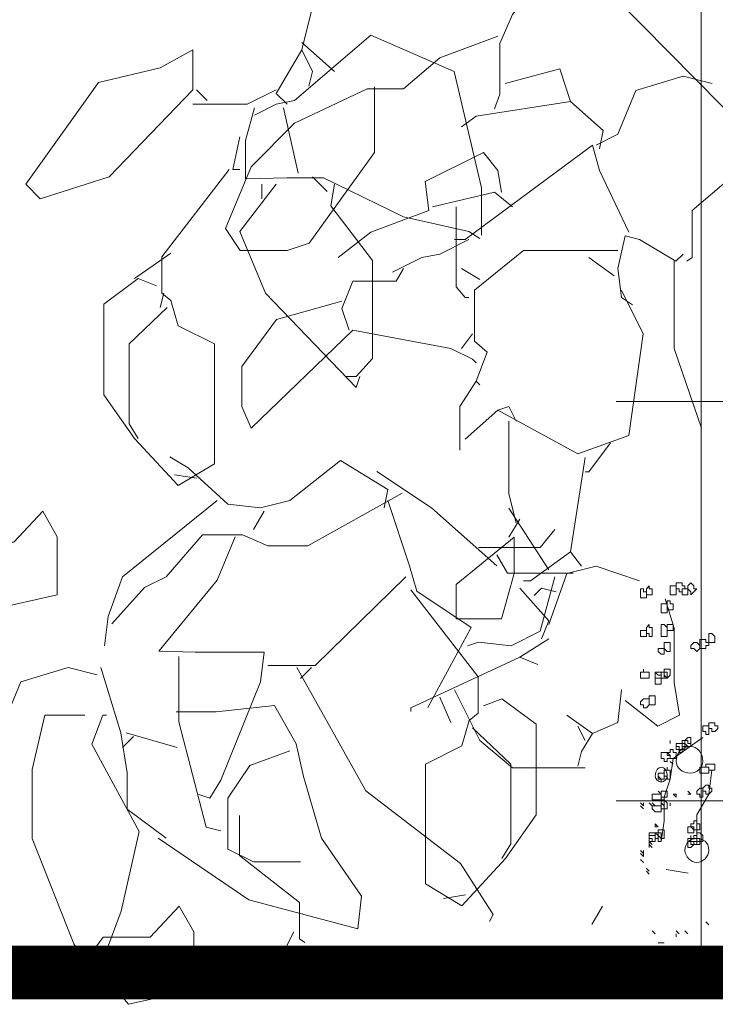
# Model space of a CAD drawing. Header units: millimetres. Extents: x 16698 to 93787, y -21104 to 39413.
# Tile 88 of 256: x 24515 to 24554, y 9745 to 9800. Entities that reach past the tile are written whole.
import ezdxf

# ---------------------------------------------------------------- set-up
doc = ezdxf.new("R2010")
doc.units = ezdxf.units.MM
doc.linetypes.add('HIDDEN', pattern=[9.525, 6.35, -3.175])
for name, color, linetype, lineweight in [('!MODUS_OPIS', 3, 'Continuous', 13), ('__MODUS_ŚCIANY', 2, 'Continuous', 35), ('_MODUS - zielen', 66, 'Continuous', 9), ('Hatch', 4, 'Continuous', 5), ('Opis', 8, 'Continuous', 13)]:
    doc.layers.add(name, color=color, linetype=linetype, lineweight=lineweight)

msp = doc.modelspace()

# ---------------------------------------------------------------- hatches: boundary and pattern name
at = {"layer": 'Hatch', "ltscale": 2, "true_color": 0xc7c7c7}
h = msp.add_hatch(dxfattribs=at)
h.set_pattern_fill('GRATE', color=9, scale=7, angle=90)
h.paths.add_polyline_path([(24866.08516, 9993.23322), (25012.58516, 9993.23322), (25012.58516, 9747.23322), (24548.33412, 9747.23322), (24548.33412, 9824.23322), (24866.08516, 9824.23322)])

# ---------------------------------------------------------------- linework, layer by layer
at = {"layer": '!MODUS_OPIS', "linetype": 'HIDDEN', "ltscale": 2}
msp.add_lwpolyline([(25137.17444, 9747.23322), (24244.37684, 9747.23322)], dxfattribs=at)
at = {"layer": '__MODUS_ŚCIANY', "ltscale": 2, "const_width": 3}
msp.add_lwpolyline([(24476.35722, 9747.23322), (25137.17444, 9747.23322)], dxfattribs=at)
at = {"layer": '_MODUS - zielen', "transparency": 33554687}
for points in [[(24533.26712, 9810.51584), (24532.66015, 9809.3031), (24531.85227, 9802.63307), (24530.8415, 9798.5905), (24531.44741, 9797.37775), (24531.24544, 9796.56921)], [(24545.80582, 9803.19214), (24544.79491, 9803.39424), (24542.57113, 9800.56454), (24541.8637, 9798.94746), (24541.8637, 9796.11777), (24541.56128, 9795.30923)], [(24541.76325, 9799.3518), (24538.52856, 9798.13906), (24536.5078, 9796.42099), (24534.48704, 9796.42099), (24530.44447, 9794.50082), (24528.01872, 9792.07546), (24526.60387, 9788.63933), (24527.41175, 9787.42659), (24530.03948, 9787.42659), (24531.25235, 9787.83079), (24534.89098, 9792.88387), (24534.89098, 9796.31987), (24534.89098, 9796.52197)], [(24540.84681, 9788.28223), (24540.84681, 9790.90969), (24539.33045, 9797.37775), (24534.68197, 9799.39904), (24530.4365, 9795.7608), (24529.42665, 9795.55857), (24528.21377, 9794.95226)], [(24530.8415, 9798.9947), (24532.66015, 9797.37775)], [(24524.77711, 9796.36711), (24520.12863, 9791.51613), (24516.28803, 9790.30352), (24515.48015, 9791.11193), (24519.52272, 9796.77131), (24522.95833, 9797.57985), (24524.77711, 9798.5905), (24524.77711, 9796.36711)], [(24530.8415, 9798.5905), (24529.42665, 9796.16501), (24530.03256, 9795.55857)], [(24542.16719, 9796.72408), (24545.19885, 9797.53262), (24545.80582, 9795.71357)], [(24553.68793, 9796.72408), (24552.07112, 9797.12841), (24549.44339, 9796.31987), (24548.43354, 9793.89451), (24547.22066, 9793.28821)], [(24529.42665, 9796.36711), (24527.80983, 9795.55857), (24524.77711, 9795.55857)], [(24524.98014, 9796.36711), (24525.58605, 9795.7608)], [(24547.42263, 9793.08597), (24547.6246, 9794.09662), (24545.80582, 9795.71357), (24540.55037, 9794.90503), (24539.74143, 9794.29872)], [(24528.21377, 9795.35647), (24527.70832, 9793.53741), (24527.70832, 9791.41514), (24530.03256, 9791.46564), (24532.05424, 9791.46564), (24536.50075, 9789.29287), (24540.13938, 9788.4842), (24540.74529, 9788.08)], [(24529.83059, 9795.35647), (24530.63953, 9791.71836)], [(24527.40484, 9793.73938), (24527.0009, 9791.92033), (24527.40484, 9791.92033)], [(24541.96522, 9790.66048), (24541.76325, 9791.87323), (24540.95431, 9792.88387), (24537.72068, 9791.26692), (24537.92265, 9789.64997), (24534.68901, 9788.43723), (24532.86917, 9787.02225)], [(24549.03945, 9788.43723), (24547.42263, 9791.87323), (24547.0187, 9793.28821), (24539.9434, 9788.03289), (24539.33749, 9788.03289)], [(24526.79893, 9791.92033), (24523.05984, 9787.06935), (24523.05984, 9785.04807), (24523.56529, 9784.64387), (24523.96923, 9783.22902), (24525.98999, 9782.21838), (24525.98999, 9775.54835), (24523.96923, 9774.33547), (24521.54348, 9776.96319), (24519.82515, 9779.38868), (24519.82515, 9784.44163), (24521.74545, 9785.85674), (24522.75636, 9785.45227)], [(24531.44741, 9791.51613), (24532.25621, 9790.70772)], [(24554.69884, 9791.46903), (24552.57657, 9789.64997), (24552.57657, 9787.02225), (24552.27309, 9786.82015)], [(24529.42665, 9791.11193), (24527.40484, 9788.4842), (24528.81968, 9785.04807), (24533.87303, 9779.79289), (24534.075, 9780.39932)], [(24528.61771, 9791.11193), (24528.61771, 9790.30352)], [(24532.66015, 9791.11193), (24532.45818, 9789.89905), (24534.78242, 9786.86738), (24534.78242, 9781.40997), (24533.87303, 9780.39932), (24533.26712, 9780.39932)], [(24542.57113, 9789.85208), (24541.56128, 9790.66048), (24538.12462, 9789.85208)], [(24539.43901, 9789.85208), (24539.43901, 9785.4053), (24539.9434, 9784.79886), (24540.14643, 9784.79886)], [(24540.14643, 9788.03289), (24538.52856, 9787.22448), (24537.51871, 9787.02225), (24535.90189, 9786.21384)], [(24549.24142, 9784.39466), (24548.63551, 9784.79886), (24548.43354, 9786.41594), (24548.83748, 9788.235), (24549.64642, 9788.03289), (24551.66718, 9786.82015), (24552.07112, 9787.22448)], [(24548.43354, 9787.42659), (24546.20976, 9787.42659), (24543.17809, 9787.42659), (24540.44886, 9785.2032), (24540.44886, 9782.37337), (24541.15628, 9781.76707), (24540.55037, 9780.14999), (24540.75234, 9779.94788)], [(24523.56529, 9787.27159), (24521.54348, 9785.85674)], [(24546.81567, 9787.02225), (24548.23051, 9786.01174)], [(24551.56566, 9786.82015), (24551.56566, 9781.96917), (24552.88005, 9778.12883), (24553.08202, 9777.5224)], [(24536.5078, 9786.41594), (24536.10386, 9785.70852), (24533.67811, 9785.70852), (24533.07114, 9784.19256), (24533.47614, 9782.97981)], [(24539.74143, 9786.41594), (24540.75234, 9785.80951)], [(24548.63551, 9785.2032), (24549.84839, 9782.77758), (24549.03945, 9777.11819), (24546.20976, 9776.10755), (24541.76325, 9778.53304), (24542.36916, 9778.73514), (24542.77415, 9777.9266)], [(24523.1603, 9785.04807), (24522.95833, 9784.23966)], [(24533.07114, 9784.59676), (24529.43357, 9783.58612), (24527.51327, 9780.95853), (24527.51327, 9778.73514), (24528.01872, 9777.5224), (24533.67811, 9782.97981), (24539.13552, 9781.96917), (24540.3484, 9781.36273), (24540.55037, 9781.16063)], [(24523.36227, 9784.23966), (24521.24, 9782.21838), (24521.24, 9777.7716), (24521.74545, 9776.96319)], [(24540.3484, 9782.77758), (24539.74143, 9781.96917)], [(24540.55037, 9780.14999), (24539.64098, 9778.73514), (24539.64098, 9776.30965)], [(24541.76325, 9778.53304), (24539.9434, 9776.91609)], [(24542.36916, 9777.9266), (24542.36916, 9773.88416), (24542.77415, 9772.26721)], [(24548.02854, 9776.71385), (24546.81567, 9775.09691), (24546.6137, 9775.09691)], [(24523.50267, 9775.93462), (24524.51358, 9775.32819), (24526.73736, 9773.30703), (24528.55615, 9773.10493), (24530.17296, 9773.50913), (24533.00252, 9775.73252), (24535.63025, 9774.11544), (24535.42828, 9773.10493)], [(24546.6137, 9775.90545), (24545.80582, 9770.65013), (24546.41173, 9769.84172)], [(24523.76726, 9774.94191), (24524.98014, 9774.73967)], [(24535.02434, 9775.12608), (24538.056, 9773.10493), (24541.69463, 9769.8709)], [(24536.43919, 9773.91334), (24531.18374, 9770.98253), (24528.96009, 9770.98253), (24527.54524, 9771.58897), (24525.32251, 9771.58897), (24523.3007, 9769.26446), (24522.08782, 9768.65816), (24520.26904, 9766.63687)], [(24526.13039, 9773.50913), (24520.87495, 9769.26446), (24520.06707, 9767.04107), (24519.8651, 9765.42413)], [(24535.63025, 9773.50913), (24536.84313, 9769.8709), (24537.24707, 9768.45605), (24540.27979, 9766.43477), (24537.85403, 9761.98799)], [(24542.36916, 9773.07562), (24544.59294, 9769.63949)], [(24512.18389, 9771.18463), (24514.81162, 9771.18463), (24516.42843, 9772.9027), (24517.23737, 9771.48785), (24517.23737, 9768.25395), (24513.59874, 9767.44541), (24511.37601, 9770.073), (24512.18389, 9771.18463)], [(24528.75812, 9772.9027), (24528.15221, 9771.89219)], [(24542.97612, 9772.46931), (24542.36916, 9771.45867)], [(24527.1413, 9771.48785), (24526.13039, 9769.06236), (24522.89676, 9765.12091), (24524.91752, 9765.07041), (24528.75812, 9765.07041), (24528.55615, 9763.40284), (24526.33236, 9757.94569), (24525.72645, 9756.93505), (24525.12054, 9757.13715)], [(24542.67264, 9771.45867), (24539.43901, 9768.83108), (24539.43901, 9766.91091), (24541.96522, 9766.91091), (24542.67264, 9769.43739), (24542.67264, 9771.45867)], [(24540.68373, 9770.88154), (24544.11933, 9770.88154), (24544.92827, 9771.89219)], [(24541.69463, 9770.47721), (24542.30054, 9769.4667), (24545.33221, 9769.4667), (24545.93917, 9769.4667)], [(24545.80582, 9770.65013), (24543.58203, 9769.03318), (24543.17809, 9769.03318)], [(24549.64642, 9769.03318), (24547.22066, 9769.84172), (24545.60385, 9769.43739), (24544.59294, 9766.60769)], [(24536.64116, 9769.26446), (24531.58768, 9764.3125), (24528.96009, 9764.3125)], [(24544.92827, 9769.26446), (24544.11933, 9766.23253), (24542.50251, 9765.42413), (24540.68373, 9765.62623), (24540.07676, 9765.42413)], [(24536.91774, 9768.53568), (24540.65683, 9763.6847), (24540.65683, 9761.66342), (24540.15138, 9761.25921), (24539.74744, 9759.84437), (24537.72668, 9758.83372), (24537.72668, 9752.16369), (24539.74744, 9750.95082), (24542.17319, 9753.57854), (24543.89152, 9756.00403), (24543.89152, 9761.05698), (24541.97122, 9762.47209), (24540.96032, 9762.06762)], [(24542.97612, 9768.62885), (24544.59294, 9766.80979), (24544.189, 9765.79915)], [(24544.99688, 9768.42674), (24544.189, 9768.62885), (24543.784, 9768.22464)], [(24551.06127, 9768.02254), (24551.56566, 9766.40546), (24551.56566, 9763.37366), (24551.86915, 9761.55448), (24550.65627, 9760.94817), (24548.83748, 9762.36302)], [(24544.59294, 9765.79915), (24542.97612, 9764.78851), (24543.98597, 9764.38431)], [(24524.00812, 9764.81769), (24524.00812, 9761.17959), (24525.52448, 9755.31796), (24526.33236, 9755.11586)], [(24542.97612, 9764.78851), (24536.91174, 9761.95882), (24536.91174, 9761.75671)], [(24519.4601, 9763.80704), (24517.84328, 9764.21138), (24515.21556, 9763.40284), (24514.20571, 9760.97748), (24512.99283, 9760.37118)], [(24519.66313, 9764.21138), (24520.77449, 9760.57328), (24521.12767, 9758.34989), (24521.12767, 9756.32861), (24523.3007, 9754.71166)], [(24530.57783, 9764.21138), (24534.41737, 9757.33925), (24539.67282, 9753.29681), (24541.49161, 9750.46699), (24541.28964, 9750.06278)], [(24531.38571, 9764.21138), (24530.7798, 9763.60494)], [(24539.33749, 9762.96946), (24540.75234, 9760.13963), (24542.57113, 9758.62367), (24546.6137, 9758.62367)], [(24548.63551, 9762.96946), (24548.43354, 9761.15028), (24547.0187, 9760.54397), (24545.60385, 9761.55448)], [(24522.85059, 9754.71166), (24527.90406, 9751.27553), (24533.96739, 9749.65844), (24534.16936, 9751.47763), (24531.94664, 9754.71166), (24530.93573, 9758.14779), (24530.53179, 9759.96684), (24529.31891, 9762.08911), (24526.08422, 9761.7354), (24523.86149, 9761.7354)], [(24538.52856, 9762.56512), (24539.13552, 9761.15028)], [(24518.76301, 9761.55448), (24516.54028, 9761.55448), (24515.83286, 9758.52268), (24515.83286, 9754.68235), (24518.1571, 9748.82059), (24519.36998, 9746.79944), (24520.78482, 9750.63978), (24521.79573, 9755.08655), (24519.16801, 9759.93753), (24519.77392, 9761.55448), (24519.97589, 9761.55448)], [(24521.07797, 9760.57328), (24523.90767, 9759.76474)], [(24540.35441, 9760.85501), (24542.47668, 9758.83372), (24542.47668, 9754.38695), (24541.97122, 9753.57854)], [(24546.20976, 9760.94817), (24546.6137, 9760.13963)], [(24547.0187, 9760.54397), (24546.41173, 9759.53333), (24546.20976, 9758.72479)], [(24521.48191, 9760.37118), (24520.87495, 9759.76474)], [(24553.16431, 9760.30924), (24551.50967, 9759.15099), (24551.34421, 9757.99275), (24551.01328, 9756.99997)], [(24551.34421, 9759.97831), (24551.34421, 9760.14377), (24551.34421, 9760.14377)], [(24530.17296, 9759.56264), (24527.95024, 9758.7541), (24526.73736, 9756.93505), (24526.73736, 9754.10522), (24528.15221, 9753.3978), (24530.7798, 9753.3978)], [(24551.50967, 9758.82007), (24551.34421, 9758.98553), (24551.34421, 9758.98553)], [(24553.6607, 9758.48914), (24553.49524, 9757.16543), (24553.49524, 9757.16543)], [(24550.84782, 9757.99275), (24550.68236, 9758.15821), (24550.68236, 9758.15821)], [(24550.84782, 9757.16543), (24550.68236, 9757.33089), (24550.68236, 9757.33089)], [(24551.67514, 9757.16543), (24551.50967, 9757.16543), (24551.50967, 9757.16543)], [(24551.67514, 9756.99997), (24551.50967, 9757.16543), (24551.50967, 9757.16543)], [(24551.67514, 9756.99997), (24551.67514, 9757.16543), (24551.67514, 9757.16543)], [(24551.67514, 9756.99997), (24551.67514, 9757.16543), (24551.67514, 9757.16543)], [(24552.50246, 9757.16543), (24552.33699, 9757.33089), (24552.33699, 9757.33089)], [(24552.50246, 9757.16543), (24552.33699, 9757.33089), (24552.33699, 9757.33089)], [(24552.50246, 9757.16543), (24552.33699, 9757.16543), (24552.33699, 9757.16543)], [(24552.50246, 9757.16543), (24552.33699, 9757.16543), (24552.33699, 9757.16543)], [(24552.50246, 9757.16543), (24552.33699, 9757.16543), (24552.33699, 9757.16543)], [(24553.49524, 9757.16543), (24552.83338, 9756.00719), (24552.83338, 9754.35255)], [(24549.85504, 9756.50358), (24549.68958, 9756.66904), (24549.68958, 9756.66904)], [(24549.85504, 9756.50358), (24549.85504, 9756.66904), (24549.85504, 9756.66904)], [(24550.35143, 9756.50358), (24550.18597, 9756.66904), (24550.18597, 9756.66904)], [(24550.35143, 9756.50358), (24550.18597, 9756.66904), (24550.18597, 9756.66904)], [(24550.35143, 9756.50358), (24550.18597, 9756.66904), (24550.18597, 9756.66904)], [(24550.35143, 9756.50358), (24550.18597, 9756.66904), (24550.18597, 9756.66904)], [(24550.35143, 9756.50358), (24550.18597, 9756.66904), (24550.18597, 9756.66904)], [(24550.35143, 9756.50358), (24550.18597, 9756.66904), (24550.18597, 9756.66904)], [(24550.35143, 9756.50358), (24550.18597, 9756.66904), (24550.18597, 9756.66904)], [(24550.35143, 9756.50358), (24550.18597, 9756.66904), (24550.18597, 9756.66904)], [(24550.51689, 9756.50358), (24550.35143, 9756.66904), (24550.35143, 9756.66904)], [(24550.51689, 9756.50358), (24550.35143, 9756.66904), (24550.35143, 9756.66904)], [(24551.01328, 9756.99997), (24551.01328, 9755.67626), (24550.84782, 9754.51802)], [(24551.01328, 9756.50358), (24550.84782, 9756.66904), (24550.84782, 9756.66904)], [(24551.01328, 9756.50358), (24550.84782, 9756.66904), (24550.84782, 9756.66904)], [(24551.01328, 9756.50358), (24550.84782, 9756.66904), (24550.84782, 9756.66904)], [(24551.01328, 9756.50358), (24550.84782, 9756.66904), (24550.84782, 9756.66904)], [(24551.01328, 9756.50358), (24550.84782, 9756.66904), (24550.84782, 9756.66904)], [(24551.34421, 9756.50358), (24551.34421, 9756.66904), (24551.34421, 9756.66904)], [(24551.34421, 9756.50358), (24551.34421, 9756.66904), (24551.34421, 9756.66904)], [(24551.34421, 9756.50358), (24551.34421, 9756.66904), (24551.34421, 9756.66904)], [(24551.34421, 9756.50358), (24551.34421, 9756.66904), (24551.34421, 9756.66904)], [(24551.34421, 9756.50358), (24551.34421, 9756.66904), (24551.34421, 9756.66904)], [(24549.85504, 9756.33811), (24549.68958, 9756.50358), (24549.68958, 9756.50358)], [(24527.37515, 9755.97192), (24527.37515, 9753.74853), (24530.70924, 9751.12094), (24530.70924, 9749.09965), (24531.01272, 9748.89755)], [(24550.68236, 9755.34533), (24550.51689, 9755.5108), (24550.51689, 9755.5108)], [(24550.51689, 9755.34533), (24550.51689, 9755.5108), (24550.51689, 9755.5108)], [(24550.68236, 9755.34533), (24550.51689, 9755.5108), (24550.51689, 9755.5108)], [(24550.68236, 9755.34533), (24550.51689, 9755.5108), (24550.51689, 9755.5108)], [(24550.68236, 9755.34533), (24550.51689, 9755.34533), (24550.51689, 9755.34533)], [(24550.35143, 9754.35255), (24550.18597, 9754.51802), (24550.18597, 9754.51802)], [(24550.35143, 9754.35255), (24550.18597, 9754.51802), (24550.18597, 9754.51802)], [(24550.35143, 9754.35255), (24550.18597, 9754.51802), (24550.18597, 9754.51802)], [(24550.35143, 9754.35255), (24550.18597, 9754.51802), (24550.18597, 9754.51802)], [(24550.18597, 9754.35255), (24550.18597, 9754.51802), (24550.18597, 9754.51802)], [(24549.85504, 9753.85616), (24549.68958, 9754.02163), (24549.68958, 9754.02163)], [(24549.85504, 9753.85616), (24549.68958, 9754.02163), (24549.68958, 9754.02163)], [(24549.85504, 9753.85616), (24549.68958, 9754.02163), (24549.68958, 9754.02163)], [(24549.85504, 9753.85616), (24549.68958, 9754.02163), (24549.68958, 9754.02163)], [(24549.85504, 9753.85616), (24549.68958, 9754.02163), (24549.68958, 9754.02163)], [(24549.85504, 9753.6907), (24549.68958, 9753.85616), (24549.68958, 9753.85616)], [(24549.85504, 9753.6907), (24549.68958, 9753.85616), (24549.68958, 9753.85616)], [(24549.85504, 9753.6907), (24549.68958, 9753.85616), (24549.68958, 9753.85616)], [(24549.85504, 9753.6907), (24549.68958, 9753.85616), (24549.68958, 9753.85616)], [(24549.85504, 9753.6907), (24549.68958, 9753.85616), (24549.68958, 9753.85616)], [(24549.85504, 9753.6907), (24549.68958, 9753.85616), (24549.68958, 9753.85616)], [(24549.85504, 9753.6907), (24549.68958, 9753.85616), (24549.68958, 9753.85616)], [(24549.85504, 9753.85616), (24549.85504, 9754.02163), (24549.85504, 9754.02163)], [(24549.85504, 9753.6907), (24549.85504, 9753.85616), (24549.85504, 9753.85616)], [(24550.35143, 9754.18709), (24550.18597, 9754.35255), (24550.18597, 9754.35255)], [(24550.35143, 9754.18709), (24550.18597, 9754.35255), (24550.18597, 9754.35255)], [(24550.35143, 9754.18709), (24550.18597, 9754.35255), (24550.18597, 9754.35255)], [(24550.18597, 9754.18709), (24550.18597, 9754.35255), (24550.18597, 9754.35255)], [(24550.35143, 9754.18709), (24550.18597, 9754.35255), (24550.18597, 9754.35255)], [(24549.85504, 9753.35977), (24549.68958, 9753.52524), (24549.68958, 9753.52524)], [(24549.85504, 9753.35977), (24549.68958, 9753.52524), (24549.68958, 9753.52524)], [(24549.85504, 9753.35977), (24549.68958, 9753.52524), (24549.68958, 9753.52524)], [(24550.18597, 9752.86338), (24550.0205, 9753.02884), (24550.0205, 9753.02884)], [(24550.18597, 9752.69792), (24550.0205, 9752.86338), (24550.0205, 9752.86338)], [(24550.18597, 9752.69792), (24550.0205, 9752.86338), (24550.0205, 9752.86338)], [(24551.13121, 9752.95792), (24552.34409, 9752.75568)], [(24539.94941, 9751.55726), (24538.73653, 9751.35502)], [(24519.7823, 9749.20064), (24522.41002, 9749.20064), (24524.02684, 9750.91871), (24524.83577, 9749.50386), (24524.83577, 9746.26996), (24521.19714, 9745.46142), (24518.97442, 9748.08901), (24519.7823, 9749.20064)], [(24547.58694, 9750.91871), (24546.98103, 9749.90819)], [(24553.49524, 9749.88504), (24553.32977, 9750.0505), (24553.32977, 9750.0505)], [(24530.40681, 9749.50386), (24530.00181, 9748.69545)], [(24550.51689, 9749.38865), (24550.35143, 9749.55411), (24550.35143, 9749.55411)], [(24551.8406, 9749.38865), (24551.67514, 9749.55411), (24551.67514, 9749.55411)], [(24552.33699, 9749.38865), (24552.17153, 9749.55411), (24552.17153, 9749.55411)], [(24551.67514, 9749.22319), (24551.67514, 9749.38865), (24551.67514, 9749.38865)], [(24550.84782, 9748.89226), (24550.68236, 9748.89226), (24550.68236, 9748.89226)], [(24553.40422, 9748.66614), (24551.18043, 9747.04919), (24550.7765, 9747.04919)], [(24551.01328, 9748.89226), (24550.84782, 9748.89226), (24550.84782, 9748.89226)], [(24551.8406, 9748.2304), (24551.67514, 9748.39587), (24551.67514, 9748.39587)], [(24552.83338, 9747.89948), (24552.83338, 9748.06494), (24552.83338, 9748.06494)], [(24553.82616, 9747.40309), (24553.6607, 9747.56855), (24553.6607, 9747.56855)], [(24552.59528, 9746.44275), (24551.7874, 9746.64485), (24551.3824, 9746.24065)]]:
    msp.add_lwpolyline(points, dxfattribs=at)
for points in [[(24550.18597, 9768.74787), (24550.0205, 9768.58241), (24550.0205, 9768.58241), (24550.0205, 9768.41695), (24550.0205, 9768.25148), (24550.18597, 9768.25148), (24550.18597, 9768.25148), (24550.18597, 9768.25148), (24550.35143, 9768.25148), (24550.35143, 9768.41695), (24550.35143, 9768.58241), (24550.35143, 9768.58241), (24550.18597, 9768.58241)], [(24551.50967, 9768.74787), (24551.34421, 9768.74787), (24551.34421, 9768.58241), (24551.34421, 9768.58241), (24551.34421, 9768.41695), (24551.34421, 9768.25148), (24551.50967, 9768.25148), (24551.50967, 9768.25148), (24551.67514, 9768.25148), (24551.67514, 9768.25148), (24551.67514, 9768.25148), (24551.67514, 9768.41695), (24551.67514, 9768.58241), (24551.67514, 9768.58241), (24551.67514, 9768.58241), (24551.67514, 9768.74787)], [(24551.50967, 9768.74787), (24551.34421, 9768.74787), (24551.34421, 9768.58241), (24551.34421, 9768.58241), (24551.34421, 9768.41695), (24551.34421, 9768.25148), (24551.50967, 9768.25148), (24551.50967, 9768.25148), (24551.67514, 9768.25148), (24551.67514, 9768.25148), (24551.67514, 9768.25148), (24551.67514, 9768.41695), (24551.67514, 9768.58241), (24551.67514, 9768.58241), (24551.67514, 9768.58241), (24551.67514, 9768.74787)], [(24551.8406, 9768.91334), (24551.67514, 9768.91334), (24551.67514, 9768.74787), (24551.67514, 9768.58241), (24551.67514, 9768.58241), (24551.8406, 9768.58241), (24551.8406, 9768.41695), (24552.00606, 9768.41695), (24552.00606, 9768.41695), (24552.00606, 9768.58241), (24552.17153, 9768.58241), (24552.17153, 9768.58241), (24552.17153, 9768.74787), (24552.00606, 9768.74787), (24552.00606, 9768.91334), (24552.00606, 9768.91334)], [(24551.8406, 9768.91334), (24551.67514, 9768.91334), (24551.67514, 9768.74787), (24551.67514, 9768.58241), (24551.67514, 9768.58241), (24551.8406, 9768.58241), (24551.8406, 9768.41695), (24552.00606, 9768.41695), (24552.00606, 9768.41695), (24552.00606, 9768.58241), (24552.17153, 9768.58241), (24552.17153, 9768.58241), (24552.17153, 9768.74787), (24552.00606, 9768.74787), (24552.00606, 9768.91334), (24552.00606, 9768.91334)], [(24552.50246, 9768.91334), (24552.33699, 9768.74787), (24552.33699, 9768.58241), (24552.33699, 9768.58241), (24552.50246, 9768.41695), (24552.50246, 9768.41695), (24552.50246, 9768.25148), (24552.66792, 9768.41695), (24552.83338, 9768.58241), (24552.83338, 9768.58241), (24552.66792, 9768.58241), (24552.66792, 9768.74787)], [(24549.68958, 9768.58241), (24549.68958, 9768.41695), (24549.68958, 9768.25148), (24549.68958, 9768.25148), (24549.68958, 9768.25148), (24549.68958, 9768.08602), (24549.85504, 9768.08602), (24549.85504, 9768.08602), (24550.0205, 9768.08602), (24550.0205, 9768.25148), (24550.0205, 9768.25148), (24550.0205, 9768.41695), (24549.85504, 9768.41695), (24549.85504, 9768.58241), (24549.85504, 9768.58241)], [(24552.00606, 9768.58241), (24552.00606, 9768.58241), (24552.00606, 9768.58241), (24552.00606, 9768.41695), (24552.00606, 9768.41695), (24552.00606, 9768.25148), (24552.00606, 9768.25148), (24552.17153, 9768.25148), (24552.33699, 9768.25148), (24552.33699, 9768.25148), (24552.33699, 9768.25148), (24552.33699, 9768.41695), (24552.33699, 9768.58241), (24552.33699, 9768.58241), (24552.33699, 9768.58241), (24552.17153, 9768.58241)], [(24550.84782, 9767.75509), (24550.84782, 9767.58963), (24550.84782, 9767.42417), (24550.84782, 9767.42417), (24550.84782, 9767.2587), (24551.01328, 9767.2587), (24551.17875, 9767.2587), (24551.17875, 9767.42417), (24551.17875, 9767.42417), (24551.17875, 9767.58963), (24551.17875, 9767.75509), (24551.01328, 9767.75509)], [(24551.17875, 9767.92056), (24551.17875, 9767.75509), (24551.17875, 9767.75509), (24551.17875, 9767.58963), (24551.17875, 9767.58963), (24551.17875, 9767.42417), (24551.34421, 9767.42417), (24551.34421, 9767.42417), (24551.34421, 9767.42417), (24551.50967, 9767.42417), (24551.50967, 9767.58963), (24551.50967, 9767.75509), (24551.50967, 9767.75509), (24551.34421, 9767.75509), (24551.34421, 9767.92056)], [(24550.18597, 9766.59685), (24550.0205, 9766.43138), (24550.0205, 9766.26592), (24550.0205, 9766.26592), (24550.0205, 9766.10046), (24550.18597, 9766.10046), (24550.18597, 9765.93499), (24550.18597, 9765.93499), (24550.35143, 9765.93499), (24550.35143, 9766.10046), (24550.35143, 9766.26592), (24550.35143, 9766.26592), (24550.35143, 9766.43138), (24550.18597, 9766.43138)], [(24550.84782, 9766.59685), (24550.84782, 9766.43138), (24550.84782, 9766.26592), (24550.84782, 9766.26592), (24550.84782, 9766.10046), (24550.84782, 9766.10046), (24550.84782, 9765.93499), (24551.01328, 9765.93499), (24551.17875, 9765.93499), (24551.17875, 9766.10046), (24551.17875, 9766.26592), (24551.17875, 9766.26592), (24551.17875, 9766.26592), (24551.17875, 9766.43138), (24551.01328, 9766.59685)], [(24551.17875, 9766.59685), (24551.17875, 9766.59685), (24551.17875, 9766.59685), (24551.17875, 9766.43138), (24551.17875, 9766.26592), (24551.17875, 9766.26592), (24551.17875, 9766.26592), (24551.34421, 9766.26592), (24551.34421, 9766.26592), (24551.50967, 9766.26592), (24551.50967, 9766.26592), (24551.50967, 9766.43138), (24551.50967, 9766.59685), (24551.34421, 9766.59685), (24551.34421, 9766.59685), (24551.34421, 9766.59685)], [(24549.68958, 9766.26592), (24549.68958, 9766.26592), (24549.68958, 9766.26592), (24549.68958, 9766.10046), (24549.68958, 9765.93499), (24549.68958, 9765.93499), (24549.68958, 9765.93499), (24549.85504, 9765.93499), (24549.85504, 9765.93499), (24550.0205, 9765.93499), (24550.0205, 9765.93499), (24550.0205, 9766.10046), (24550.0205, 9766.26592), (24549.85504, 9766.26592), (24549.85504, 9766.26592), (24549.85504, 9766.26592)], [(24553.49524, 9766.10046), (24553.49524, 9765.93499), (24553.49524, 9765.93499), (24553.49524, 9765.76953), (24553.49524, 9765.76953), (24553.49524, 9765.60407), (24553.6607, 9765.60407), (24553.82616, 9765.60407), (24553.82616, 9765.60407), (24553.82616, 9765.60407), (24553.82616, 9765.76953), (24553.82616, 9765.93499), (24553.82616, 9765.93499), (24553.82616, 9765.93499), (24553.6607, 9766.10046)], [(24551.17875, 9765.60407), (24551.01328, 9765.60407), (24551.01328, 9765.4386), (24551.01328, 9765.27314), (24551.01328, 9765.27314), (24551.17875, 9765.10768), (24551.17875, 9765.10768), (24551.34421, 9765.10768), (24551.34421, 9765.27314), (24551.34421, 9765.27314), (24551.34421, 9765.4386), (24551.34421, 9765.4386), (24551.34421, 9765.60407)], [(24552.66792, 9765.60407), (24552.50246, 9765.4386), (24552.50246, 9765.27314), (24552.66792, 9765.27314), (24552.66792, 9765.27314), (24552.83338, 9765.10768), (24552.83338, 9765.10768), (24552.99885, 9765.27314), (24552.99885, 9765.27314), (24552.99885, 9765.4386), (24552.83338, 9765.60407), (24552.83338, 9765.60407), (24552.83338, 9765.60407)], [(24553.16431, 9765.76953), (24552.99885, 9765.76953), (24552.99885, 9765.60407), (24552.99885, 9765.60407), (24552.99885, 9765.4386), (24552.99885, 9765.27314), (24553.16431, 9765.27314), (24553.16431, 9765.27314), (24553.32977, 9765.27314), (24553.32977, 9765.4386), (24553.49524, 9765.4386), (24553.49524, 9765.60407), (24553.32977, 9765.60407), (24553.32977, 9765.60407), (24553.32977, 9765.76953)], [(24550.84782, 9765.27314), (24550.68236, 9765.27314), (24550.68236, 9765.27314), (24550.68236, 9765.10768), (24550.68236, 9765.10768), (24550.84782, 9764.94221), (24550.84782, 9764.94221), (24551.01328, 9764.94221), (24551.01328, 9765.10768), (24551.01328, 9765.10768), (24551.01328, 9765.27314), (24551.01328, 9765.27314)], [(24549.85504, 9763.94943), (24549.68958, 9763.94943), (24549.68958, 9763.94943), (24549.68958, 9763.78397), (24549.68958, 9763.61851), (24549.85504, 9763.61851), (24549.85504, 9763.61851), (24549.85504, 9763.61851), (24550.0205, 9763.61851), (24550.0205, 9763.61851), (24550.18597, 9763.61851), (24550.18597, 9763.78397), (24550.18597, 9763.94943), (24550.0205, 9763.94943), (24550.0205, 9763.94943), (24549.85504, 9763.94943), (24549.85504, 9764.1149), (24549.85504, 9764.1149)], [(24550.51689, 9763.78397), (24550.51689, 9763.78397), (24550.51689, 9763.61851), (24550.51689, 9763.61851), (24550.51689, 9763.45304), (24550.51689, 9763.45304), (24550.51689, 9763.28758), (24550.68236, 9763.28758), (24550.84782, 9763.28758), (24550.84782, 9763.45304), (24550.84782, 9763.45304), (24550.84782, 9763.61851), (24550.84782, 9763.61851), (24550.84782, 9763.61851), (24550.84782, 9763.78397), (24550.68236, 9763.78397), (24550.51689, 9763.94943)], [(24550.51689, 9763.78397), (24550.51689, 9763.78397), (24550.51689, 9763.61851), (24550.51689, 9763.61851), (24550.51689, 9763.45304), (24550.51689, 9763.45304), (24550.51689, 9763.28758), (24550.68236, 9763.28758), (24550.84782, 9763.28758), (24550.84782, 9763.45304), (24550.84782, 9763.45304), (24550.84782, 9763.61851), (24550.84782, 9763.61851), (24550.84782, 9763.61851), (24550.84782, 9763.78397), (24550.68236, 9763.78397), (24550.51689, 9763.94943)], [(24550.68236, 9763.94943), (24550.51689, 9763.94943), (24550.51689, 9763.94943), (24550.51689, 9763.78397), (24550.51689, 9763.61851), (24550.68236, 9763.61851), (24550.84782, 9763.61851), (24550.84782, 9763.61851), (24551.01328, 9763.61851), (24551.01328, 9763.78397), (24551.01328, 9763.94943), (24550.84782, 9763.94943), (24550.84782, 9763.94943), (24550.84782, 9763.94943)], [(24551.01328, 9764.1149), (24551.01328, 9764.1149), (24551.01328, 9763.94943), (24550.84782, 9763.94943), (24551.01328, 9763.94943), (24551.01328, 9763.78397), (24551.17875, 9763.61851), (24551.17875, 9763.61851), (24551.34421, 9763.78397), (24551.34421, 9763.94943), (24551.34421, 9763.94943), (24551.34421, 9764.1149), (24551.17875, 9764.1149), (24551.17875, 9764.1149), (24551.17875, 9764.1149)], [(24550.84782, 9763.94943), (24550.84782, 9763.94943), (24550.84782, 9763.78397), (24550.84782, 9763.61851), (24550.84782, 9763.61851), (24550.84782, 9763.61851), (24551.01328, 9763.61851), (24551.17875, 9763.61851), (24551.17875, 9763.61851), (24551.17875, 9763.61851), (24551.17875, 9763.78397), (24551.17875, 9763.94943), (24551.17875, 9763.94943), (24551.17875, 9763.94943), (24551.01328, 9763.94943)], [(24550.84782, 9763.94943), (24550.84782, 9763.94943), (24550.84782, 9763.78397), (24550.84782, 9763.61851), (24550.84782, 9763.61851), (24550.84782, 9763.61851), (24551.01328, 9763.61851), (24551.17875, 9763.61851), (24551.17875, 9763.61851), (24551.17875, 9763.61851), (24551.17875, 9763.78397), (24551.17875, 9763.94943), (24551.17875, 9763.94943), (24551.17875, 9763.94943), (24551.01328, 9763.94943)], [(24550.18597, 9762.62573), (24550.18597, 9762.62573), (24550.18597, 9762.46026), (24550.18597, 9762.46026), (24550.18597, 9762.2948), (24550.18597, 9762.12933), (24550.35143, 9762.12933), (24550.51689, 9762.12933), (24550.51689, 9762.2948), (24550.51689, 9762.2948), (24550.51689, 9762.46026), (24550.51689, 9762.46026), (24550.51689, 9762.46026), (24550.51689, 9762.62573), (24550.35143, 9762.62573)], [(24549.85504, 9762.46026), (24549.68958, 9762.2948), (24549.68958, 9762.12933), (24549.85504, 9762.12933), (24549.85504, 9762.12933), (24549.85504, 9761.96387), (24550.0205, 9761.96387), (24550.18597, 9762.12933), (24550.18597, 9762.12933), (24550.18597, 9762.2948), (24550.18597, 9762.46026), (24550.0205, 9762.46026)], [(24553.6607, 9761.13655), (24553.49524, 9761.13655), (24553.49524, 9760.97109), (24553.49524, 9760.97109), (24553.49524, 9760.80563), (24553.6607, 9760.80563), (24553.6607, 9760.64016), (24553.82616, 9760.64016), (24553.82616, 9760.64016), (24553.99163, 9760.80563), (24553.99163, 9760.97109), (24553.99163, 9760.97109), (24553.82616, 9760.97109), (24553.82616, 9761.13655), (24553.82616, 9761.13655)], [(24553.32977, 9760.97109), (24553.16431, 9760.97109), (24553.16431, 9760.80563), (24553.16431, 9760.64016), (24553.16431, 9760.64016), (24553.32977, 9760.64016), (24553.32977, 9760.4747), (24553.49524, 9760.4747), (24553.49524, 9760.4747), (24553.49524, 9760.64016), (24553.49524, 9760.64016), (24553.49524, 9760.80563), (24553.49524, 9760.97109), (24553.49524, 9760.97109)], [(24551.8406, 9759.97831), (24551.67514, 9759.97831), (24551.67514, 9759.81285), (24551.67514, 9759.81285), (24551.67514, 9759.64738), (24551.8406, 9759.64738), (24551.8406, 9759.48192), (24552.00606, 9759.48192), (24552.00606, 9759.64738), (24552.00606, 9759.81285), (24552.00606, 9759.81285), (24552.00606, 9759.97831), (24552.00606, 9759.97831), (24552.00606, 9759.97831)], [(24551.8406, 9759.97831), (24551.8406, 9759.97831), (24551.67514, 9759.97831), (24551.67514, 9759.81285), (24551.8406, 9759.81285), (24551.8406, 9759.81285), (24551.8406, 9759.64738), (24552.00606, 9759.64738), (24552.00606, 9759.64738), (24552.17153, 9759.64738), (24552.17153, 9759.81285), (24552.17153, 9759.81285), (24552.17153, 9759.97831), (24552.17153, 9759.97831), (24552.00606, 9759.97831), (24552.00606, 9759.97831)], [(24552.17153, 9760.14377), (24552.00606, 9760.14377), (24552.00606, 9759.97831), (24552.00606, 9759.97831), (24552.00606, 9759.81285), (24552.17153, 9759.81285), (24552.17153, 9759.81285), (24552.33699, 9759.81285), (24552.33699, 9759.81285), (24552.33699, 9759.81285), (24552.50246, 9759.81285), (24552.50246, 9759.97831), (24552.50246, 9759.97831), (24552.33699, 9759.97831), (24552.33699, 9760.14377), (24552.33699, 9760.14377)], [(24552.33699, 9760.30924), (24552.17153, 9760.14377), (24552.17153, 9759.97831), (24552.17153, 9759.97831), (24552.33699, 9759.81285), (24552.33699, 9759.81285), (24552.50246, 9759.81285), (24552.50246, 9759.97831), (24552.50246, 9759.97831), (24552.50246, 9760.14377), (24552.50246, 9760.30924)], [(24551.01328, 9759.48192), (24550.84782, 9759.48192), (24550.84782, 9759.31646), (24550.84782, 9759.15099), (24550.84782, 9759.15099), (24551.01328, 9759.15099), (24551.01328, 9758.98553), (24551.17875, 9758.98553), (24551.17875, 9758.98553), (24551.17875, 9759.15099), (24551.34421, 9759.15099), (24551.34421, 9759.15099), (24551.34421, 9759.31646), (24551.17875, 9759.31646), (24551.17875, 9759.48192), (24551.17875, 9759.48192)], [(24551.34421, 9759.64738), (24551.34421, 9759.48192), (24551.17875, 9759.48192), (24551.17875, 9759.48192), (24551.34421, 9759.31646), (24551.34421, 9759.15099), (24551.34421, 9759.15099), (24551.50967, 9759.15099), (24551.67514, 9759.15099), (24551.67514, 9759.31646), (24551.67514, 9759.48192), (24551.67514, 9759.48192), (24551.50967, 9759.48192), (24551.50967, 9759.64738)], [(24553.49524, 9758.82007), (24553.32977, 9758.82007), (24553.32977, 9758.6546), (24553.49524, 9758.6546), (24553.49524, 9758.48914), (24553.49524, 9758.48914), (24553.6607, 9758.48914), (24553.82616, 9758.48914), (24553.82616, 9758.6546), (24553.82616, 9758.6546), (24553.82616, 9758.82007), (24553.6607, 9758.82007), (24553.6607, 9758.82007)], [(24550.84782, 9758.32368), (24550.68236, 9758.32368), (24550.68236, 9758.32368), (24550.68236, 9758.15821), (24550.68236, 9757.99275), (24550.68236, 9757.99275), (24550.84782, 9757.99275), (24550.84782, 9757.82728), (24550.84782, 9757.99275), (24551.01328, 9757.99275), (24551.01328, 9757.99275), (24551.01328, 9758.15821), (24551.01328, 9758.32368)], [(24550.84782, 9758.32368), (24550.68236, 9758.32368), (24550.68236, 9758.32368), (24550.68236, 9758.15821), (24550.68236, 9757.99275), (24550.68236, 9757.99275), (24550.84782, 9757.99275), (24550.84782, 9757.82728), (24550.84782, 9757.99275), (24551.01328, 9757.99275), (24551.01328, 9757.99275), (24551.01328, 9758.15821), (24551.01328, 9758.32368)], [(24551.17875, 9758.48914), (24551.01328, 9758.48914), (24551.01328, 9758.32368), (24551.01328, 9758.32368), (24551.01328, 9758.15821), (24551.17875, 9758.15821), (24551.17875, 9757.99275), (24551.17875, 9757.99275), (24551.34421, 9757.99275), (24551.34421, 9758.15821), (24551.34421, 9758.15821), (24551.34421, 9758.32368), (24551.34421, 9758.32368), (24551.34421, 9758.32368), (24551.34421, 9758.48914), (24551.17875, 9758.48914), (24551.17875, 9758.6546), (24551.17875, 9758.6546)], [(24551.17875, 9758.48914), (24551.01328, 9758.48914), (24551.01328, 9758.32368), (24551.01328, 9758.32368), (24551.01328, 9758.15821), (24551.17875, 9758.15821), (24551.17875, 9757.99275), (24551.17875, 9757.99275), (24551.34421, 9757.99275), (24551.34421, 9758.15821), (24551.34421, 9758.15821), (24551.34421, 9758.32368), (24551.34421, 9758.32368), (24551.34421, 9758.32368), (24551.34421, 9758.48914), (24551.17875, 9758.48914), (24551.17875, 9758.6546), (24551.17875, 9758.6546)], [(24553.16431, 9758.6546), (24552.99885, 9758.6546), (24552.99885, 9758.6546), (24552.99885, 9758.48914), (24552.99885, 9758.32368), (24553.16431, 9758.32368), (24553.16431, 9758.32368), (24553.16431, 9758.32368), (24553.32977, 9758.32368), (24553.32977, 9758.32368), (24553.49524, 9758.32368), (24553.49524, 9758.48914), (24553.49524, 9758.6546), (24553.32977, 9758.6546), (24553.32977, 9758.6546)], [(24550.51689, 9757.16543), (24550.35143, 9757.16543), (24550.35143, 9756.99997), (24550.35143, 9756.8345), (24550.51689, 9756.8345), (24550.51689, 9756.8345), (24550.51689, 9756.8345), (24550.68236, 9756.8345), (24550.84782, 9756.8345), (24550.84782, 9756.8345), (24550.84782, 9756.99997), (24550.84782, 9757.16543), (24550.68236, 9757.16543)], [(24550.84782, 9757.33089), (24550.84782, 9757.33089), (24550.84782, 9757.33089), (24550.84782, 9757.16543), (24550.84782, 9757.16543), (24550.84782, 9756.99997), (24550.84782, 9756.99997), (24551.01328, 9756.99997), (24551.17875, 9756.99997), (24551.17875, 9757.16543), (24551.17875, 9757.16543), (24551.17875, 9757.33089), (24551.01328, 9757.33089)], [(24552.99885, 9757.49636), (24552.83338, 9757.33089), (24552.83338, 9757.33089), (24552.83338, 9757.16543), (24552.83338, 9757.16543), (24552.99885, 9757.16543), (24552.99885, 9756.99997), (24553.16431, 9756.99997), (24553.16431, 9757.16543), (24553.16431, 9757.16543), (24553.16431, 9757.33089), (24553.16431, 9757.33089), (24553.16431, 9757.33089), (24553.16431, 9757.49636)], [(24553.32977, 9757.66182), (24553.16431, 9757.49636), (24553.16431, 9757.33089), (24553.16431, 9757.33089), (24553.32977, 9757.33089), (24553.32977, 9757.16543), (24553.49524, 9757.16543), (24553.49524, 9757.16543), (24553.6607, 9757.33089), (24553.6607, 9757.33089), (24553.6607, 9757.49636), (24553.49524, 9757.49636), (24553.49524, 9757.66182), (24553.49524, 9757.66182)], [(24550.84782, 9756.8345), (24550.84782, 9756.8345), (24550.84782, 9756.66904), (24550.84782, 9756.50358), (24550.84782, 9756.50358), (24550.84782, 9756.33811), (24550.84782, 9756.33811), (24551.01328, 9756.33811), (24551.17875, 9756.33811), (24551.17875, 9756.50358), (24551.17875, 9756.50358), (24551.17875, 9756.66904), (24551.01328, 9756.8345)], [(24550.51689, 9756.50358), (24550.35143, 9756.50358), (24550.35143, 9756.50358), (24550.35143, 9756.33811), (24550.51689, 9756.17265), (24550.51689, 9756.17265), (24550.68236, 9756.17265), (24550.84782, 9756.17265), (24550.84782, 9756.33811), (24550.84782, 9756.50358), (24550.68236, 9756.50358)], [(24552.66792, 9755.67626), (24552.66792, 9755.5108), (24552.50246, 9755.5108), (24552.50246, 9755.34533), (24552.50246, 9755.34533), (24552.66792, 9755.34533), (24552.66792, 9755.17987), (24552.83338, 9755.17987), (24552.83338, 9755.17987), (24552.99885, 9755.17987), (24552.99885, 9755.34533), (24552.99885, 9755.34533), (24552.99885, 9755.5108), (24552.83338, 9755.5108), (24552.83338, 9755.67626), (24552.83338, 9755.67626)], [(24550.35143, 9755.01441), (24550.35143, 9755.01441), (24550.18597, 9755.01441), (24550.18597, 9754.84894), (24550.18597, 9754.68348), (24550.35143, 9754.68348), (24550.35143, 9754.51802), (24550.51689, 9754.51802), (24550.51689, 9754.51802), (24550.51689, 9754.68348), (24550.68236, 9754.68348), (24550.68236, 9754.68348), (24550.68236, 9754.84894), (24550.51689, 9755.01441), (24550.51689, 9755.01441)], [(24550.51689, 9755.01441), (24550.51689, 9755.01441), (24550.51689, 9755.01441), (24550.51689, 9754.84894), (24550.51689, 9754.68348), (24550.51689, 9754.68348), (24550.51689, 9754.68348), (24550.68236, 9754.68348), (24550.68236, 9754.51802), (24550.84782, 9754.51802), (24550.84782, 9754.68348), (24550.84782, 9754.68348), (24550.84782, 9754.68348), (24550.84782, 9754.84894), (24550.84782, 9755.01441), (24550.84782, 9755.01441), (24550.68236, 9755.01441)], [(24550.68236, 9755.17987), (24550.68236, 9755.01441), (24550.68236, 9755.01441), (24550.68236, 9754.84894), (24550.84782, 9754.68348), (24550.84782, 9754.68348), (24551.01328, 9754.68348), (24551.01328, 9754.84894), (24551.01328, 9755.01441), (24551.01328, 9755.01441), (24551.01328, 9755.17987), (24550.84782, 9755.17987), (24550.84782, 9755.17987)], [(24552.33699, 9755.34533), (24552.33699, 9755.34533), (24552.33699, 9755.34533), (24552.33699, 9755.17987), (24552.33699, 9755.01441), (24552.33699, 9755.01441), (24552.33699, 9755.01441), (24552.50246, 9755.01441), (24552.50246, 9755.01441), (24552.50246, 9755.01441), (24552.66792, 9755.01441), (24552.66792, 9755.17987), (24552.50246, 9755.34533), (24552.50246, 9755.34533), (24552.50246, 9755.34533)], [(24552.83338, 9755.01441), (24552.83338, 9754.84894), (24552.66792, 9754.84894), (24552.66792, 9754.68348), (24552.83338, 9754.68348), (24552.83338, 9754.68348), (24552.83338, 9754.51802), (24552.83338, 9754.51802), (24552.99885, 9754.51802), (24553.16431, 9754.51802), (24553.16431, 9754.68348), (24553.16431, 9754.68348), (24553.16431, 9754.84894), (24552.99885, 9755.01441)], [(24550.18597, 9754.84894), (24550.18597, 9754.84894), (24550.18597, 9754.68348), (24550.18597, 9754.68348), (24550.18597, 9754.51802), (24550.18597, 9754.51802), (24550.35143, 9754.51802), (24550.51689, 9754.51802), (24550.51689, 9754.51802), (24550.51689, 9754.51802), (24550.51689, 9754.68348), (24550.51689, 9754.68348), (24550.51689, 9754.84894), (24550.35143, 9754.84894)], [(24552.50246, 9754.68348), (24552.33699, 9754.68348), (24552.33699, 9754.68348), (24552.33699, 9754.51802), (24552.33699, 9754.51802), (24552.50246, 9754.51802), (24552.50246, 9754.35255), (24552.50246, 9754.35255), (24552.66792, 9754.35255), (24552.66792, 9754.51802), (24552.83338, 9754.51802), (24552.83338, 9754.51802), (24552.83338, 9754.68348), (24552.66792, 9754.68348), (24552.50246, 9754.68348), (24552.50246, 9754.84894), (24552.50246, 9754.84894)], [(24552.33699, 9754.68348), (24552.33699, 9754.51802), (24552.33699, 9754.51802), (24552.33699, 9754.35255), (24552.33699, 9754.18709), (24552.33699, 9754.18709), (24552.50246, 9754.18709), (24552.50246, 9754.18709), (24552.50246, 9754.18709), (24552.66792, 9754.35255), (24552.66792, 9754.51802), (24552.50246, 9754.51802), (24552.50246, 9754.51802), (24552.50246, 9754.68348)], [(24552.66792, 9754.68348), (24552.50246, 9754.68348), (24552.50246, 9754.68348), (24552.50246, 9754.51802), (24552.50246, 9754.51802), (24552.66792, 9754.51802), (24552.66792, 9754.35255), (24552.83338, 9754.35255), (24552.83338, 9754.35255), (24552.99885, 9754.35255), (24552.99885, 9754.51802), (24552.99885, 9754.51802), (24552.99885, 9754.68348), (24552.83338, 9754.68348), (24552.83338, 9754.68348)]]:
    msp.add_lwpolyline(points, close=True, dxfattribs=at)
for points in [[(24553.16431, 9758.98553), (24553.16431, 9759.48192), (24552.83338, 9759.81285), (24552.50246, 9759.81285), (24552.50246, 9759.81285), (24552.00606, 9759.81285), (24551.67514, 9759.48192), (24551.67514, 9758.98553), (24551.67514, 9758.98553), (24551.67514, 9758.6546), (24552.00606, 9758.32368), (24552.50246, 9758.32368), (24552.50246, 9758.32368), (24552.83338, 9758.32368), (24553.16431, 9758.6546), (24553.16431, 9758.98553)], [(24551.17875, 9758.15821), (24551.17875, 9758.48914), (24551.01328, 9758.6546), (24550.84782, 9758.6546), (24550.84782, 9758.6546), (24550.68236, 9758.6546), (24550.51689, 9758.48914), (24550.51689, 9758.15821), (24550.51689, 9758.15821), (24550.51689, 9757.99275), (24550.68236, 9757.82728), (24550.84782, 9757.82728), (24550.84782, 9757.82728), (24551.01328, 9757.82728), (24551.17875, 9757.99275), (24551.17875, 9758.15821)], [(24553.49524, 9754.02163), (24553.49524, 9754.51802), (24553.16431, 9754.68348), (24552.83338, 9754.68348), (24552.83338, 9754.68348), (24552.50246, 9754.68348), (24552.17153, 9754.51802), (24552.17153, 9754.02163), (24552.17153, 9754.02163), (24552.17153, 9753.6907), (24552.50246, 9753.35977), (24552.83338, 9753.35977), (24552.83338, 9753.35977), (24553.16431, 9753.35977), (24553.49524, 9753.6907), (24553.49524, 9754.02163)]]:
    msp.add_open_spline(points, degree=3, knots=[0, 0, 0, 0, 0.0625, 0.0625, 0.0625, 0.062501, 0.125, 0.125, 0.125, 0.125001, 0.1875, 0.1875, 0.1875, 0.187501, 1, 1, 1, 1], dxfattribs=at)
at = {"layer": 'Opis'}
msp.add_lwpolyline([(24531.96577, 9818.04113), (24566.12336, 9783.40879)], dxfattribs=at)

doc.saveas('drawing.dxf')
